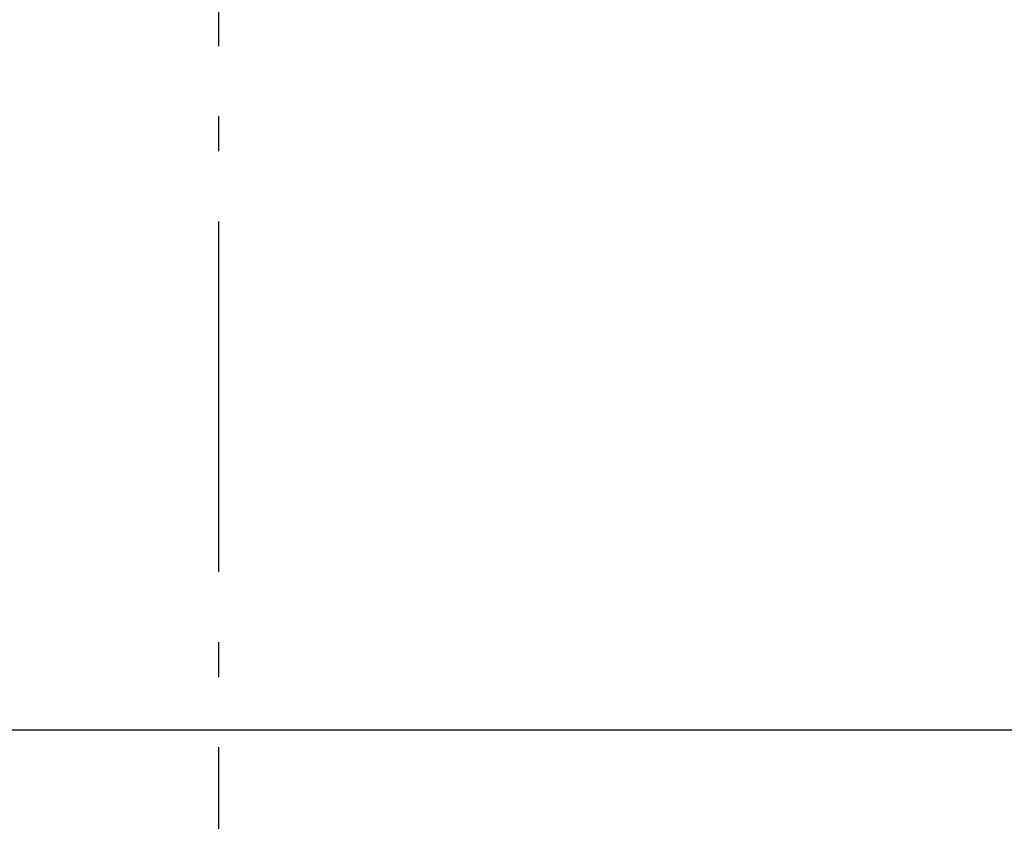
# Model space of a CAD drawing. Header units: millimetres. Extents: x -82116 to -57126, y -2070 to 13065.
# Tile 21 of 74: x -75352 to -73947, y 6260 to 7403. Entities that reach past the tile are written whole.
import ezdxf
from ezdxf.enums import TextEntityAlignment as Align

# ---------------------------------------------------------------- set-up
doc = ezdxf.new("R2010")
doc.units = ezdxf.units.MM
doc.header["$LTSCALE"] = 0.5
doc.header["$MEASUREMENT"] = 0
doc.linetypes.add('Akselinje', pattern=[1500, 1000, -200, 100, -200])
doc.linetypes.add('PLINE', pattern=[0])
doc.layers.add('27-- Fast inventar(Nye konstruksjoner)', color=7, linetype='Continuous')
doc.layers.add('82-- Modullinjer', color=7, linetype='Continuous')
doc.styles.add('GENERATED_STYLE_1', font='arial.ttf')

# ---------------------------------------------------------------- blocks, each defined once
blk = doc.blocks.new('Standard grid marker[3]', base_point=(-75068.2, 12565.5))
at = {"layer": '82-- Modullinjer', "linetype": 'Akselinje'}
blk.add_line((-75068.2, 12365.5), (-75068.2, 1550), dxfattribs=at)
at = {"layer": '82-- Modullinjer', "style": 'GENERATED_STYLE_1'}
for tag, p in [('AC_MarkerText_1_0', (-75068.2, 12903)), ('AC_MarkerText_1_1', (-75068.2, 1187.5))]:
    blk.add_attdef(tag, text='', height=175, rotation=360, dxfattribs=at).set_placement(p, align=Align.TOP_CENTER)

msp = doc.modelspace()

# ---------------------------------------------------------------- linework, layer by layer
at = {"layer": '27-- Fast inventar(Nye konstruksjoner)', "linetype": 'PLINE'}
msp.add_line((-68938.2, 6390), (-77605.7, 6390), dxfattribs=at)

# ---------------------------------------------------------------- block references
at = {"layer": '82-- Modullinjer', "linetype": 'PLINE'}
msp.add_blockref('Standard grid marker[3]', (-75068.2, 12565.5), dxfattribs=at)

doc.saveas('drawing.dxf')
